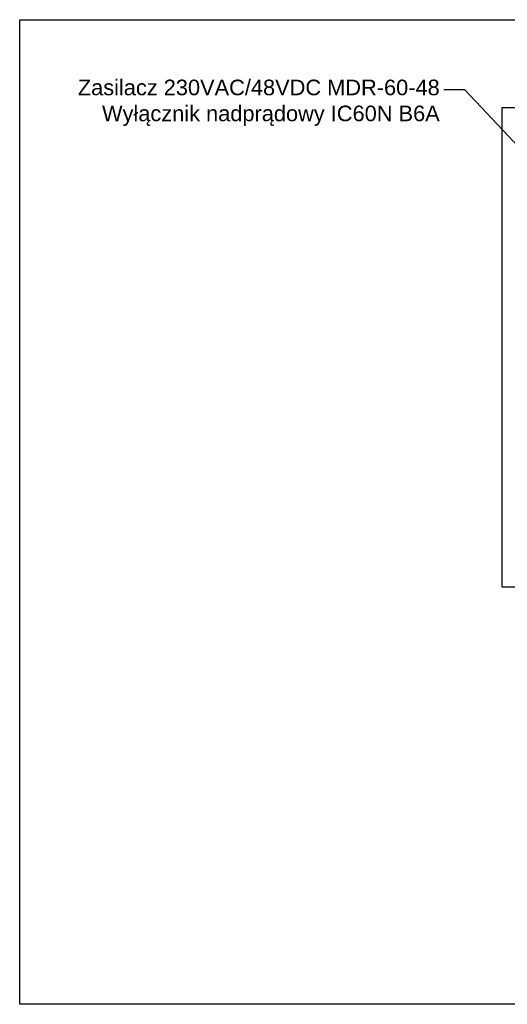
# Model space of a CAD drawing. Header units: millimetres. Extents: x -91 to 1961, y -1152 to 358.
# Tile 4 of 256: x 697 to 838, y -776 to -492. Entities that reach past the tile are written whole.
import ezdxf
from ezdxf import colors
from ezdxf.entities.mleader import LeaderData, LeaderLine
from ezdxf.math import Vec2, Vec3

# ---------------------------------------------------------------- set-up
doc = ezdxf.new("R2010")
doc.units = ezdxf.units.MM
doc.header["$MEASUREMENT"] = 0
doc.layers.get('0').update_dxf_attribs({"linetype": 'CONTINUOUS'})

msp = doc.modelspace()

# ---------------------------------------------------------------- linework, layer by layer
at = {"color": 7, "true_color": 0xffffff}
msp.add_lwpolyline([(697.43, -491.76), (1115.65, -491.76), (1115.65, -776.1), (697.43, -776.1)], close=True, dxfattribs=at)
msp.add_lwpolyline([(836.71, -517.13), (967.44, -517.13), (967.44, -655.61), (836.71, -655.61)], close=True)

# ---------------------------------------------------------------- leaders
ml = msp.add_multileader_mtext('Standard')
ml.set_content('{\\fArial|b0|i0|c238|p0;Zasilacz 230VAC/48VDC MDR-60-48 \\PWyłącznik nadprądowy IC60N B6A}', color=256)
ml.set_leader_properties()
ml.build(insert=Vec2(0, 0))
ml.multileader.update_dxf_attribs({"dogleg_length": 2, "arrow_head_size": 4.5})
ctx = ml.context
ctx.base_point, ctx.char_height, ctx.arrow_head_size, ctx.landing_gap_size, ctx.plane_origin = Vec3(713.39, -512.03), 4.5, 4.5, 1.2, Vec3(855.49, -534.21)
ctx.text_align_type = 2
notes = []
notes.append((ctx, [(0, (1, 1, 0), (825.85, -512.03), (-1, 0), 6, [(1, [(861.49, -534.21), (850.18, -537.91)], 256, [])])]))
ctx.mtext.insert, ctx.mtext.alignment, ctx.mtext.flow_direction = Vec3(818.65, -509.08), 3, 5
for ctx, leaders in notes:
    for number, flags, end, landing, length, lines in leaders:
        leader = LeaderData()
        leader.index, (leader.has_last_leader_line, leader.has_dogleg_vector, leader.attachment_direction) = number, flags
        leader.last_leader_point, leader.dogleg_vector, leader.dogleg_length = Vec3(end), Vec3(landing), length
        for number, points, colour, breaks in lines:
            line = LeaderLine()
            line.index, line.vertices, line.color, line.breaks = number, Vec3.list(points), colors.encode_raw_color(colour), breaks
            leader.lines.append(line)
        ctx.leaders.append(leader)

doc.saveas('drawing.dxf')
